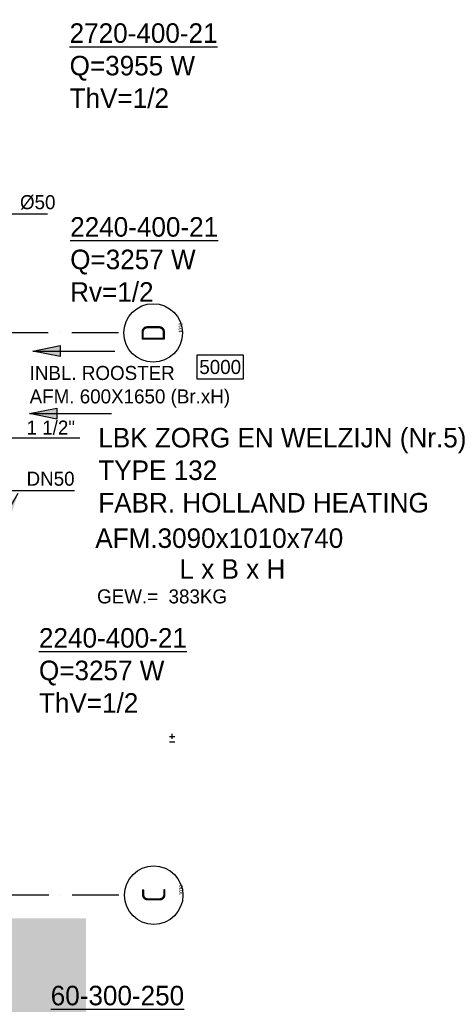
# Model space of a CAD drawing. Extents: x 25315 to 170951, y 867852 to 951952.
# Tile 68 of 119: x 134603 to 140186, y 889830 to 902440. Entities that reach past the tile are written whole.
import ezdxf
from ezdxf.enums import TextEntityAlignment as Align

# ---------------------------------------------------------------- set-up
doc = ezdxf.new("R2010")
doc.units = 0
doc.header["$LTSCALE"] = 100
for name, pattern in [('CENTER4', [5, 3.125, -0.625, 0.625, -0.625]), ('DASHDOT', [9, 6, -1.5, 0, -1.5]), ('DOT2', [1.25, 0, -1.25])]:
    doc.linetypes.add(name, pattern=pattern)
doc.layers.get('0').update_dxf_attribs({"linetype": 'CONTINUOUS'})
for name, color, linetype in [('AL$7----_STRAMIEN', 1, 'DASHDOT'), ('ALN-----_BLOCKNAAM', 2, 'CONTINUOUS'), ('BOUW', 8, 'CONTINUOUS'), ('WI561---', 1, 'CONTINUOUS'), ('WL561---', 4, 'CONTINUOUS'), ('WL561---_AANVOER', 4, 'CONTINUOUS'), ('WL570---', 3, 'CONTINUOUS'), ('WL570---_HARTLIJN', 7, 'CONTINUOUS'), ('WL570---_RETOUR', 3, 'CONTINUOUS'), ('WM570---', 1, 'CONTINUOUS')]:
    doc.layers.add(name, color=color, linetype=linetype)
doc.styles.add('BURO-018', font='BUROFONT.shx', dxfattribs={"height": 180})
doc.styles.add('BURO-025', font='BUROFONT.shx', dxfattribs={"height": 250})
doc.styles.get("Standard").update_dxf_attribs({"font": 'ISOCP'})

# ---------------------------------------------------------------- blocks, each defined once
blk = doc.blocks.new('CVHATCH4')
at = {"color": 0, "linetype": 'DOT2'}
blk.add_lwpolyline([(-0.5, 0, 1, 1, 0), (0.5, 0, 1, 1, 0)], format="xyseb", dxfattribs=at)
blk = doc.blocks.new('1010')
at = {"layer": 'AL$7----_STRAMIEN', "color": 7, "linetype": 'CONTINUOUS'}
blk.add_circle((0, 750), 750, dxfattribs=at)
at = {"layer": 'ALN-----_BLOCKNAAM', "linetype": 'CONTINUOUS'}
blk.add_text('1010', height=100, dxfattribs=at).set_placement((0, 0))
blk = doc.blocks.new('LDV1107')
at = {"color": 0, "linetype": 'CONTINUOUS'}
blk.add_line((0.25, 0.43), (6.75, 11.69), dxfattribs=at)
blk.add_lwpolyline([(6.75, 11.69, 0, 1, 0), (5.5, 9.53, 1, 1, 0)], format="xyseb", dxfattribs=at)
blk.add_circle((0, 0), 0.5, dxfattribs=at)
blk = doc.blocks.new('LU-PIJL7')
at = {"color": 0, "linetype": 'CONTINUOUS'}
for p, q in [((0, 0), (-15, 0)), ((-5, -1), (-5, 1)), ((-5, 1), (0, 0)), ((0, 0), (-5, -1))]:
    blk.add_line(p, q, dxfattribs=at)
blk.add_solid([(-5, 1), (-5, -1), (0, 0)], dxfattribs=at)
blk = doc.blocks.new('CVRINFO2')
at = {"color": 0, "linetype": 'CONTINUOUS', "style": 'BURO-025'}
for tag, p in [('CV_TEXT125', (0, 0)), ('CV_TEXT225', (0, -4.17)), ('CV_TEXT325', (0, -8.33)), ('CV_TEXT425', (0, -12.5))]:
    blk.add_attdef(tag, p, '', height=2.5, dxfattribs=at)
blk = doc.blocks.new('LU-ORND')
at = {"color": 0, "linetype": 'CONTINUOUS'}
for p, q in [((-3, 1.5), (-3, -1.5)), ((3, 1.5), (-3, 1.5)), ((3, -1.5), (3, 1.5)), ((-3, -1.5), (3, -1.5))]:
    blk.add_line(p, q, dxfattribs=at)

msp = doc.modelspace()

# ---------------------------------------------------------------- linework, layer by layer
at = {"layer": 'AL$7----_STRAMIEN', "color": 1}
for p, q in [((135869.9, 898427.5), (132408.7, 898427.5)), ((135876.2, 891227.5), (130301.9, 891227.5))]:
    msp.add_line(p, q, dxfattribs=at)
at = {"layer": 'WL561---', "color": 1}
for p, q in [((133579.4, 897085.1), (135375.9, 897085.1)), ((133579.4, 896410.4), (135307.5, 896410.4))]:
    msp.add_line(p, q, dxfattribs=at)
at = {"layer": 'WL570---_HARTLIJN', "color": 1, "linetype": 'CONTINUOUS'}
msp.add_line((134958.1, 899947.9), (133927.7, 899947.9), dxfattribs=at)
at = {"layer": 'WL570---_RETOUR', "color": 1}
for p, q in [((136522.3, 893189), (136591.3, 893189)), ((136524.2, 893260.9), (136589.6, 893260.9)), ((136554.9, 893292), (136554.9, 893230.3))]:
    msp.add_line(p, q, dxfattribs=at)

# ---------------------------------------------------------------- block references
at = {"layer": 'AL$7----_STRAMIEN', "color": 8}
ref = msp.add_blockref('1010', (136689.6, 898427.5), dxfattribs=dict(at, xscale=0.5, yscale=0.5, zscale=0.5, rotation=90))
ref.add_attrib('STR-NAAM', 'D', dxfattribs={"color": 3, "linetype": 'CONTINUOUS', "height": 300, "rotation": 90}).set_placement((136314.6, 898427.5), align=Align.MIDDLE)
ref = msp.add_blockref('1010', (136689.6, 898427.5), dxfattribs=dict(at, xscale=0.5, yscale=0.5, zscale=0.5, rotation=90))
ref.add_attrib('STR-NAAM', 'D', dxfattribs={"color": 3, "linetype": 'CONTINUOUS', "height": 300, "rotation": 90}).set_placement((136314.6, 898427.5), align=Align.MIDDLE)
ref = msp.add_blockref('1010', (136695.9, 891227.5), dxfattribs=dict(at, xscale=0.5, yscale=0.5, zscale=0.5, rotation=90))
ref.add_attrib('STR-NAAM', 'C', dxfattribs={"color": 3, "linetype": 'CONTINUOUS', "height": 300, "rotation": 90}).set_placement((136320.9, 891227.5), align=Align.MIDDLE)
ref = msp.add_blockref('1010', (136695.9, 891227.5), dxfattribs=dict(at, xscale=0.5, yscale=0.5, zscale=0.5, rotation=90))
ref.add_attrib('STR-NAAM', 'C', dxfattribs={"color": 3, "linetype": 'CONTINUOUS', "height": 300, "rotation": 90}).set_placement((136320.9, 891227.5), align=Align.MIDDLE)
at = {"layer": 'BOUW', "color": 1, "xscale": 70, "yscale": 70, "zscale": 70, "rotation": 180}
for p in [(134771.3, 898195.9), (134730.3, 897394.2)]:
    msp.add_blockref('LU-PIJL7', p, dxfattribs=at)
at = {"layer": 'WI561---'}
ref = msp.add_blockref('CVRINFO2', (135243.6, 902143.1), dxfattribs=dict(at, xscale=100, yscale=100, zscale=100))
ref.add_attrib('CV_TEXT125', '%%u2720-400-21', (135243.6, 902143.1), dxfattribs={"layer": '0', "color": 2, "linetype": 'CONTINUOUS', "height": 250, "style": 'BURO-025'})
ref.add_attrib('CV_TEXT225', 'Q=3955 W', (135243.6, 901726.4), dxfattribs={"layer": '0', "color": 2, "linetype": 'CONTINUOUS', "height": 250, "style": 'BURO-025'})
ref.add_attrib('CV_TEXT325', 'ThV=1/2', (135243.6, 901309.8), dxfattribs={"layer": '0', "color": 2, "linetype": 'CONTINUOUS', "height": 250, "style": 'BURO-025'})
ref = msp.add_blockref('CVRINFO2', (135250.7, 899661, 120), dxfattribs=dict(at, xscale=100, yscale=100, zscale=100))
ref.add_attrib('CV_TEXT125', '%%u2240-400-21', (135250.7, 899661, 120), dxfattribs={"layer": '0', "color": 2, "linetype": 'CONTINUOUS', "height": 250, "style": 'BURO-025'})
ref.add_attrib('CV_TEXT225', 'Q=3257 W', (135250.7, 899244.4, 120), dxfattribs={"layer": '0', "color": 2, "linetype": 'CONTINUOUS', "height": 250, "style": 'BURO-025'})
ref.add_attrib('CV_TEXT325', 'Rv=1/2', (135250.7, 898827.7, 120), dxfattribs={"layer": '0', "color": 2, "linetype": 'CONTINUOUS', "height": 250, "style": 'BURO-025'})
ref = msp.add_blockref('CVRINFO2', (134850.6, 894397.6, 120), dxfattribs=dict(at, xscale=100, yscale=100, zscale=100))
ref.add_attrib('CV_TEXT125', '%%u2240-400-21', (134850.6, 894397.6, 120), dxfattribs={"layer": '0', "color": 2, "linetype": 'CONTINUOUS', "height": 250, "style": 'BURO-025'})
ref.add_attrib('CV_TEXT225', 'Q=3257 W', (134850.6, 893980.9, 120), dxfattribs={"layer": '0', "color": 2, "linetype": 'CONTINUOUS', "height": 250, "style": 'BURO-025'})
ref.add_attrib('CV_TEXT325', 'ThV=1/2', (134850.6, 893564.2, 120), dxfattribs={"layer": '0', "color": 2, "linetype": 'CONTINUOUS', "height": 250, "style": 'BURO-025'})
ref = msp.add_blockref('CVRINFO2', (135001.2, 889816.9), dxfattribs=dict(at, xscale=100, yscale=100, zscale=100))
ref.add_attrib('CV_TEXT125', '%%u60-300-250', (135001.2, 889816.9), dxfattribs={"layer": '0', "color": 2, "linetype": 'CONTINUOUS', "height": 250, "style": 'BURO-025'})
ref.add_attrib('CV_TEXT225', 'Q=4380 W', (135001.2, 889400.2), dxfattribs={"layer": '0', "color": 2, "linetype": 'CONTINUOUS', "height": 250, "style": 'BURO-025'})
ref.add_attrib('CV_TEXT325', 'Rv=1/2', (135001.2, 888983.5), dxfattribs={"layer": '0', "color": 2, "linetype": 'CONTINUOUS', "height": 250, "style": 'BURO-025'})
at = {"layer": 'WL561---', "xscale": 3000, "yscale": 150, "zscale": 3000, "rotation": 270}
msp.add_blockref('CVHATCH4', (133954.6, 889430.5, 120), dxfattribs=at)
at = {"layer": 'WL561---_AANVOER', "color": 2, "xscale": 115.5, "yscale": 115.5, "zscale": 115.5}
for p in [(134014.2, 901803.2), (133806.4, 895025.4)]:
    msp.add_blockref('LDV1107', p, dxfattribs=at)
at = {"layer": 'WM570---'}
ref = msp.add_blockref('LU-ORND', (137173.1, 897991.9), dxfattribs=dict(at, xscale=100, yscale=100, zscale=100))
ref.add_attrib('LU_TEXT1', '5000', dxfattribs={"layer": '0', "color": 1, "linetype": 'CONTINUOUS', "height": 180, "style": 'BURO-018'}).set_placement((137173.1, 897991.9), align=Align.MIDDLE)

# ---------------------------------------------------------------- texts
at = {"layer": 'WL561---', "color": 1, "style": 'BURO-018'}
for s, p in [('1 1/2"', (134691.6, 897125.1)), ('DN50', (134691.6, 896471.3))]:
    msp.add_text(s, height=180, dxfattribs=at).set_placement(p)
at = {"layer": 'WL570---', "color": 2, "style": 'BURO-025'}
for s, p in [('AFM.3090x1010x740', (135572, 895674.7)), ('L x B x H', (136651.2, 895280.1))]:
    msp.add_text(s, height=250, dxfattribs=at).set_placement(p)
at = {"layer": 'WL570---_HARTLIJN', "color": 1, "linetype": 'CENTER4', "style": 'BURO-018'}
msp.add_text('%%c50', height=180, dxfattribs=at).set_placement((134607.1, 900012.7))
at = {"layer": 'WL570---_RETOUR', "color": 2, "style": 'BURO-025'}
for s, p in [('LBK ZORG EN WELZIJN (Nr.5)', (135610.8, 896961.4)), ('TYPE 132', (135610.8, 896544.7)), ('FABR. HOLLAND HEATING', (135610.8, 896128))]:
    msp.add_text(s, height=250, dxfattribs=at).set_placement(p)
at = {"layer": 'WL570---_RETOUR', "color": 1, "style": 'BURO-018'}
msp.add_text('GEW.=  383KG', height=180, dxfattribs=at).set_placement((135595.2, 894963.8))
at = {"layer": 'WM570---', "color": 1, "style": 'BURO-018'}
for s, p in [('INBL. ROOSTER', (134731.2, 897825.4)), ('AFM. 600X1650 (Br.xH)', (134731.2, 897525.4))]:
    msp.add_text(s, height=180, dxfattribs=at).set_placement(p)

doc.saveas('drawing.dxf')
